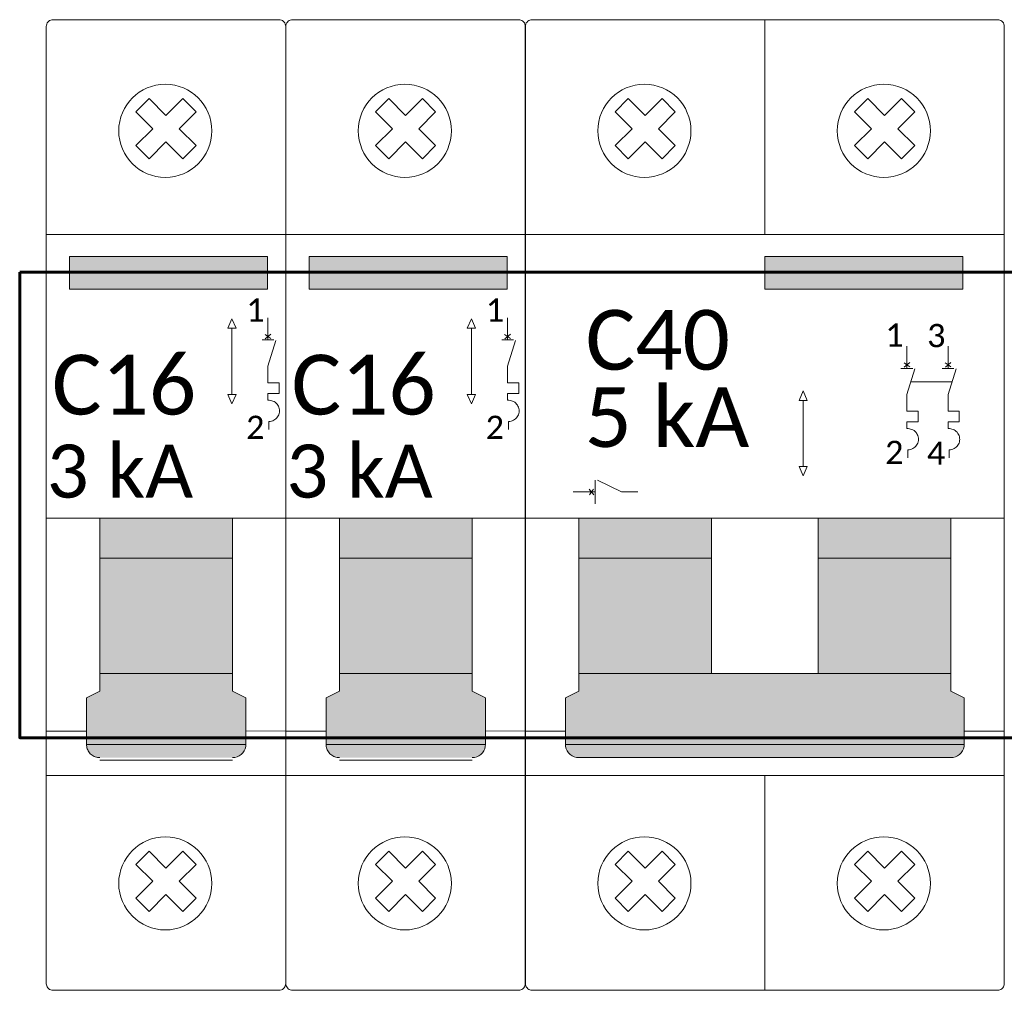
# Model space of a CAD drawing. Extents: x 5066 to 9756, y -2696 to -1109.
# Tile 16 of 248: x 9424.54 to 9425.94, y -2688.92 to -2687.54. Entities that reach past the tile are written whole.
import ezdxf

# ---------------------------------------------------------------- set-up
doc = ezdxf.new("R2010")
doc.units = 0
doc.header["$MEASUREMENT"] = 0
doc.linetypes.add('NULL', pattern=[0])
for name, color, linetype, lineweight in [('DI-Trilho', 5, 'CONTINUOUS', 60), ('EL-Disjuntor', 7, 'CONTINUOUS', 9), ('EL-Disjuntor-Alavanca', 7, 'NULL', 5)]:
    doc.layers.add(name, color=color, linetype=linetype, lineweight=lineweight)
doc.layers.add('textos', color=2, linetype='CONTINUOUS')
doc.styles.add('Calibri', font='calibri.ttf')
doc.styles.add('CalibriLight', font='calibril.ttf')

msp = doc.modelspace()

# ---------------------------------------------------------------- hatches: boundary and pattern name
at = {"layer": 'EL-Disjuntor-Alavanca', "linetype": 'Continuous'}
for points in [[(9424.8924, -2687.9207), (9424.8924, -2687.8738), (9424.6098, -2687.8738), (9424.6098, -2687.9207)], [(9425.2346, -2687.9207), (9425.2346, -2687.8738), (9424.9521, -2687.8738), (9424.9521, -2687.9207)], [(9425.8856, -2687.9207), (9425.8856, -2687.8738), (9425.6031, -2687.8738), (9425.6031, -2687.9207)], [(9424.8426, -2688.305), (9424.8426, -2688.248), (9424.6529, -2688.248), (9424.6529, -2688.305)], [(9425.1848, -2688.305), (9425.1848, -2688.248), (9424.9951, -2688.248), (9424.9951, -2688.305)], [(9425.5268, -2688.305), (9425.5268, -2688.248), (9425.3371, -2688.248), (9425.3371, -2688.305)], [(9425.8688, -2688.305), (9425.8688, -2688.248), (9425.6791, -2688.248), (9425.6791, -2688.305)], [(9424.8426, -2688.4697), (9424.8426, -2688.305), (9424.6529, -2688.305), (9424.6529, -2688.4697)], [(9425.1848, -2688.4697), (9425.1848, -2688.305), (9424.9951, -2688.305), (9424.9951, -2688.4697)], [(9425.5268, -2688.4697), (9425.5268, -2688.305), (9425.3371, -2688.305), (9425.3371, -2688.4697)], [(9425.8688, -2688.4697), (9425.8688, -2688.305), (9425.6791, -2688.305), (9425.6791, -2688.4697)], [(9424.6529, -2688.4697), (9424.6529, -2688.495), (9424.6339, -2688.5045), (9424.6339, -2688.571), (9424.8616, -2688.571), (9424.8616, -2688.5045), (9424.8426, -2688.495), (9424.8426, -2688.4697)], [(9424.9951, -2688.4697), (9424.9951, -2688.495), (9424.9761, -2688.5045), (9424.9761, -2688.571), (9425.2038, -2688.571), (9425.2038, -2688.5045), (9425.1848, -2688.495), (9425.1848, -2688.4697)], [(9425.3371, -2688.4697), (9425.3371, -2688.495), (9425.3181, -2688.5045), (9425.3181, -2688.571), (9425.8878, -2688.571), (9425.8878, -2688.5045), (9425.8688, -2688.495), (9425.8688, -2688.4697)], [(9424.8521, -2688.5874), (9424.8591, -2688.5805), (9424.8616, -2688.571), (9424.6339, -2688.571), (9424.6364, -2688.5805), (9424.6434, -2688.5874), (9424.6529, -2688.59), (9424.8426, -2688.59)], [(9425.1943, -2688.5874), (9425.2013, -2688.5805), (9425.2038, -2688.571), (9424.9761, -2688.571), (9424.9787, -2688.5805), (9424.9856, -2688.5874), (9424.9951, -2688.59), (9425.1848, -2688.59)], [(9425.8783, -2688.5874), (9425.8853, -2688.5805), (9425.8878, -2688.571), (9425.3181, -2688.571), (9425.3207, -2688.5805), (9425.3276, -2688.5874), (9425.3371, -2688.59), (9425.6791, -2688.59), (9425.8688, -2688.59)]]:
    msp.add_hatch(color=150, dxfattribs=at).paths.add_polyline_path(points)

# ---------------------------------------------------------------- linework, layer by layer
at = {"layer": 'DI-Trilho'}
msp.add_lwpolyline([(9424.5385, -2687.8965), (9429.4785, -2687.8965), (9429.4785, -2688.5615), (9424.5385, -2688.5615), (9424.5385, -2687.8965)], dxfattribs=at)
at = {"layer": 'EL-Disjuntor'}
for p, q in [((9424.909, -2687.5355), (9424.586, -2687.5355)), ((9425.2512, -2687.5355), (9424.9282, -2687.5355)), ((9425.2705, -2687.5355), (9425.9355, -2687.5355)), ((9425.603, -2687.8423), (9425.603, -2687.5355)), ((9424.5765, -2687.545), (9424.5765, -2688.913)), ((9424.9185, -2688.913), (9424.9185, -2687.545)), ((9424.9187, -2687.545), (9424.9187, -2688.913)), ((9425.2607, -2688.913), (9425.2607, -2687.545)), ((9425.261, -2687.5449), (9425.261, -2688.913)), ((9425.945, -2687.545), (9425.945, -2688.9132)), ((9424.5765, -2687.8423), (9424.9185, -2687.8423)), ((9424.9187, -2687.8423), (9425.2607, -2687.8423)), ((9425.261, -2687.8423), (9425.603, -2687.8423)), ((9425.603, -2687.8423), (9425.945, -2687.8423)), ((9424.5765, -2688.6156), (9424.9185, -2688.6156)), ((9424.9187, -2688.6156), (9425.2607, -2688.6156)), ((9425.261, -2688.6156), (9425.603, -2688.6156)), ((9425.603, -2688.6156), (9425.945, -2688.6156)), ((9425.603, -2688.9225), (9425.603, -2688.6156)), ((9424.586, -2688.9225), (9424.909, -2688.9225)), ((9424.9282, -2688.9225), (9425.2512, -2688.9225)), ((9425.2705, -2688.9225), (9425.9355, -2688.9225))]:
    msp.add_line(p, q, dxfattribs=at)
at = {"layer": 'EL-Disjuntor', "color": 7}
for p, q in [((9424.7045, -2687.6671), (9424.7233, -2687.6483)), ((9424.7233, -2687.6483), (9424.7475, -2687.6725)), ((9424.7475, -2687.6725), (9424.7717, -2687.6483)), ((9424.7905, -2687.6671), (9424.7717, -2687.6483)), ((9425.0467, -2687.6671), (9425.0656, -2687.6483)), ((9425.0656, -2687.6483), (9425.0897, -2687.6725)), ((9425.0897, -2687.6725), (9425.1139, -2687.6483)), ((9425.1327, -2687.6671), (9425.1139, -2687.6483)), ((9425.389, -2687.6671), (9425.4078, -2687.6483)), ((9425.4078, -2687.6483), (9425.432, -2687.6725)), ((9425.432, -2687.6725), (9425.4562, -2687.6483)), ((9425.475, -2687.6671), (9425.4562, -2687.6483)), ((9425.731, -2687.6671), (9425.7498, -2687.6483)), ((9425.7498, -2687.6483), (9425.774, -2687.6725)), ((9425.774, -2687.6725), (9425.7982, -2687.6483)), ((9425.817, -2687.6671), (9425.7982, -2687.6483)), ((9424.7045, -2687.6671), (9424.7287, -2687.6913)), ((9424.7663, -2687.6913), (9424.7905, -2687.6671)), ((9425.0467, -2687.6671), (9425.0709, -2687.6913)), ((9425.1085, -2687.6913), (9425.1327, -2687.6671)), ((9425.389, -2687.6671), (9425.4132, -2687.6913)), ((9425.4508, -2687.6913), (9425.475, -2687.6671)), ((9425.731, -2687.6671), (9425.7552, -2687.6913)), ((9425.7928, -2687.6913), (9425.817, -2687.6671)), ((9424.7045, -2687.7155), (9424.7287, -2687.6913)), ((9424.7663, -2687.6913), (9424.7905, -2687.7155)), ((9424.7663, -2687.6913), (9424.7905, -2687.7155)), ((9425.0467, -2687.7155), (9425.0709, -2687.6913)), ((9425.1085, -2687.6913), (9425.1327, -2687.7155)), ((9425.1085, -2687.6913), (9425.1327, -2687.7155)), ((9425.389, -2687.7155), (9425.4132, -2687.6913)), ((9425.4508, -2687.6913), (9425.475, -2687.7155)), ((9425.4508, -2687.6913), (9425.475, -2687.7155)), ((9425.731, -2687.7155), (9425.7552, -2687.6913)), ((9425.7928, -2687.6913), (9425.817, -2687.7155)), ((9425.7928, -2687.6913), (9425.817, -2687.7155)), ((9424.7233, -2687.7343), (9424.7475, -2687.7101)), ((9424.7717, -2687.7343), (9424.7475, -2687.7101)), ((9425.0656, -2687.7343), (9425.0897, -2687.7101)), ((9425.1139, -2687.7343), (9425.0897, -2687.7101)), ((9425.4078, -2687.7343), (9425.432, -2687.7101)), ((9425.4562, -2687.7343), (9425.432, -2687.7101)), ((9425.7498, -2687.7343), (9425.774, -2687.7101)), ((9425.7982, -2687.7343), (9425.774, -2687.7101)), ((9424.7045, -2687.7155), (9424.7233, -2687.7343)), ((9424.7717, -2687.7343), (9424.7905, -2687.7155)), ((9425.0467, -2687.7155), (9425.0656, -2687.7343)), ((9425.1139, -2687.7343), (9425.1327, -2687.7155)), ((9425.389, -2687.7155), (9425.4078, -2687.7343)), ((9425.4562, -2687.7343), (9425.475, -2687.7155)), ((9425.731, -2687.7155), (9425.7498, -2687.7343)), ((9425.7982, -2687.7343), (9425.817, -2687.7155)), ((9424.7045, -2688.7425), (9424.7233, -2688.7237)), ((9424.7233, -2688.7237), (9424.7475, -2688.7479)), ((9424.7475, -2688.7479), (9424.7717, -2688.7237)), ((9424.7905, -2688.7425), (9424.7717, -2688.7237)), ((9425.0467, -2688.7425), (9425.0656, -2688.7237)), ((9425.0656, -2688.7237), (9425.0897, -2688.7479)), ((9425.0897, -2688.7479), (9425.1139, -2688.7237)), ((9425.1327, -2688.7425), (9425.1139, -2688.7237)), ((9425.389, -2688.7425), (9425.4078, -2688.7237)), ((9425.4078, -2688.7237), (9425.432, -2688.7479)), ((9425.432, -2688.7479), (9425.4562, -2688.7237)), ((9425.475, -2688.7425), (9425.4562, -2688.7237)), ((9425.731, -2688.7425), (9425.7498, -2688.7237)), ((9425.7498, -2688.7237), (9425.774, -2688.7479)), ((9425.774, -2688.7479), (9425.7982, -2688.7237)), ((9425.817, -2688.7425), (9425.7982, -2688.7237)), ((9424.7045, -2688.7425), (9424.7287, -2688.7667)), ((9424.7663, -2688.7667), (9424.7905, -2688.7425)), ((9425.0467, -2688.7425), (9425.0709, -2688.7667)), ((9425.1085, -2688.7667), (9425.1327, -2688.7425)), ((9425.389, -2688.7425), (9425.4132, -2688.7667)), ((9425.4508, -2688.7667), (9425.475, -2688.7425)), ((9425.731, -2688.7425), (9425.7552, -2688.7667)), ((9425.7928, -2688.7667), (9425.817, -2688.7425)), ((9424.7045, -2688.7909), (9424.7287, -2688.7667)), ((9424.7663, -2688.7667), (9424.7905, -2688.7909)), ((9424.7663, -2688.7667), (9424.7905, -2688.7909)), ((9425.0467, -2688.7909), (9425.0709, -2688.7667)), ((9425.1085, -2688.7667), (9425.1327, -2688.7909)), ((9425.1085, -2688.7667), (9425.1327, -2688.7909)), ((9425.389, -2688.7909), (9425.4132, -2688.7667)), ((9425.4508, -2688.7667), (9425.475, -2688.7909)), ((9425.4508, -2688.7667), (9425.475, -2688.7909)), ((9425.731, -2688.7909), (9425.7552, -2688.7667)), ((9425.7928, -2688.7667), (9425.817, -2688.7909)), ((9425.7928, -2688.7667), (9425.817, -2688.7909)), ((9424.7045, -2688.7909), (9424.7233, -2688.8097)), ((9424.7233, -2688.8097), (9424.7475, -2688.7855)), ((9424.7717, -2688.8097), (9424.7475, -2688.7855)), ((9424.7717, -2688.8097), (9424.7905, -2688.7909)), ((9425.0467, -2688.7909), (9425.0656, -2688.8097)), ((9425.0656, -2688.8097), (9425.0897, -2688.7855)), ((9425.1139, -2688.8097), (9425.0897, -2688.7855)), ((9425.1139, -2688.8097), (9425.1327, -2688.7909)), ((9425.389, -2688.7909), (9425.4078, -2688.8097)), ((9425.4078, -2688.8097), (9425.432, -2688.7855)), ((9425.4562, -2688.8097), (9425.432, -2688.7855)), ((9425.4562, -2688.8097), (9425.475, -2688.7909)), ((9425.731, -2688.7909), (9425.7498, -2688.8097)), ((9425.7498, -2688.8097), (9425.774, -2688.7855)), ((9425.7982, -2688.8097), (9425.774, -2688.7855)), ((9425.7982, -2688.8097), (9425.817, -2688.7909))]:
    msp.add_line(p, q, dxfattribs=at)
at = {"layer": 'EL-Disjuntor', "lineweight": 9}
for p, q in [((9424.5767, -2688.248), (9424.9187, -2688.248)), ((9424.6529, -2688.248), (9424.6529, -2688.495)), ((9424.8426, -2688.248), (9424.8426, -2688.4697)), ((9424.919, -2688.248), (9425.261, -2688.248)), ((9424.9951, -2688.248), (9424.9951, -2688.495)), ((9425.1848, -2688.248), (9425.1848, -2688.4697)), ((9425.261, -2688.248), (9425.603, -2688.248)), ((9425.3371, -2688.248), (9425.3371, -2688.495)), ((9425.5268, -2688.248), (9425.5268, -2688.4697)), ((9425.603, -2688.248), (9425.945, -2688.248)), ((9425.6791, -2688.248), (9425.6791, -2688.4697)), ((9425.8688, -2688.248), (9425.8688, -2688.495)), ((9424.6529, -2688.305), (9424.8426, -2688.305)), ((9424.9951, -2688.305), (9425.1848, -2688.305)), ((9425.3371, -2688.305), (9425.5268, -2688.305)), ((9425.6791, -2688.305), (9425.8688, -2688.305)), ((9424.6529, -2688.4697), (9424.8426, -2688.4697)), ((9424.8426, -2688.495), (9424.8426, -2688.4697)), ((9424.9951, -2688.4697), (9425.1848, -2688.4697)), ((9425.1848, -2688.495), (9425.1848, -2688.4697)), ((9425.3371, -2688.4697), (9425.5268, -2688.4697)), ((9425.5268, -2688.4697), (9425.6791, -2688.4697)), ((9425.6791, -2688.4697), (9425.8688, -2688.4697)), ((9424.6339, -2688.5045), (9424.6529, -2688.495)), ((9424.8616, -2688.5045), (9424.8426, -2688.495)), ((9424.9761, -2688.5045), (9424.9951, -2688.495)), ((9425.2038, -2688.5045), (9425.1848, -2688.495)), ((9425.3181, -2688.5045), (9425.3371, -2688.495)), ((9425.8878, -2688.5045), (9425.8688, -2688.495)), ((9424.6339, -2688.571), (9424.6339, -2688.5045)), ((9424.8616, -2688.571), (9424.8616, -2688.5045)), ((9424.9761, -2688.571), (9424.9761, -2688.5045)), ((9425.2038, -2688.571), (9425.2038, -2688.5045)), ((9425.3181, -2688.571), (9425.3181, -2688.5045)), ((9425.8878, -2688.5045), (9425.8878, -2688.571)), ((9424.5767, -2688.552), (9424.6339, -2688.552)), ((9424.8616, -2688.552), (9424.9187, -2688.5519)), ((9424.919, -2688.552), (9424.9761, -2688.552)), ((9425.2038, -2688.552), (9425.261, -2688.5519)), ((9425.261, -2688.552), (9425.3181, -2688.552)), ((9425.8878, -2688.552), (9425.945, -2688.552)), ((9424.6339, -2688.571), (9424.8616, -2688.571)), ((9424.9761, -2688.571), (9425.2038, -2688.571)), ((9425.3181, -2688.571), (9425.8878, -2688.571)), ((9424.6529, -2688.5934), (9424.8426, -2688.5934)), ((9424.9951, -2688.5934), (9425.1848, -2688.5934)), ((9425.6791, -2688.59), (9425.3371, -2688.59)), ((9425.8688, -2688.59), (9425.6791, -2688.59))]:
    msp.add_line(p, q, dxfattribs=at)
at = {"layer": 'EL-Disjuntor'}
for points in [[(9424.586, -2687.5355), (9424.5844, -2687.5356), (9424.5828, -2687.5361), (9424.5813, -2687.5368), (9424.5799, -2687.5377), (9424.5787, -2687.5389), (9424.5778, -2687.5402), (9424.5771, -2687.5417), (9424.5767, -2687.5433), (9424.5765, -2687.545)], [(9424.9185, -2687.545), (9424.9184, -2687.5433), (9424.9179, -2687.5417), (9424.9172, -2687.5402), (9424.9163, -2687.5389), (9424.9151, -2687.5377), (9424.9138, -2687.5368), (9424.9123, -2687.5361), (9424.9107, -2687.5356), (9424.909, -2687.5355)], [(9424.9282, -2687.5355), (9424.9266, -2687.5356), (9424.925, -2687.5361), (9424.9235, -2687.5368), (9424.9221, -2687.5377), (9424.921, -2687.5389), (9424.92, -2687.5402), (9424.9193, -2687.5417), (9424.9189, -2687.5433), (9424.9187, -2687.545)], [(9425.2607, -2687.545), (9425.2606, -2687.5433), (9425.2602, -2687.5417), (9425.2595, -2687.5402), (9425.2585, -2687.5389), (9425.2573, -2687.5377), (9425.256, -2687.5368), (9425.2545, -2687.5361), (9425.2529, -2687.5356), (9425.2512, -2687.5355)], [(9425.2705, -2687.5355), (9425.2688, -2687.5356), (9425.2672, -2687.5361), (9425.2657, -2687.5368), (9425.2644, -2687.5377), (9425.2632, -2687.5389), (9425.2622, -2687.5402), (9425.2615, -2687.5417), (9425.2611, -2687.5433), (9425.261, -2687.545)], [(9425.945, -2687.545), (9425.9448, -2687.5433), (9425.9444, -2687.5417), (9425.9437, -2687.5402), (9425.9428, -2687.5389), (9425.9416, -2687.5377), (9425.9402, -2687.5368), (9425.9387, -2687.5361), (9425.9371, -2687.5356), (9425.9355, -2687.5355)], [(9424.5765, -2688.913), (9424.5767, -2688.9146), (9424.5771, -2688.9162), (9424.5778, -2688.9177), (9424.5787, -2688.9191), (9424.5799, -2688.9203), (9424.5813, -2688.9212), (9424.5828, -2688.9219), (9424.5844, -2688.9223), (9424.586, -2688.9225)], [(9424.909, -2688.9225), (9424.9107, -2688.9223), (9424.9123, -2688.9219), (9424.9138, -2688.9212), (9424.9151, -2688.9203), (9424.9163, -2688.9191), (9424.9172, -2688.9177), (9424.9179, -2688.9162), (9424.9184, -2688.9146), (9424.9185, -2688.913)], [(9424.9187, -2688.913), (9424.9189, -2688.9146), (9424.9193, -2688.9162), (9424.92, -2688.9177), (9424.921, -2688.9191), (9424.9221, -2688.9203), (9424.9235, -2688.9212), (9424.925, -2688.9219), (9424.9266, -2688.9223), (9424.9282, -2688.9225)], [(9425.2512, -2688.9225), (9425.2529, -2688.9223), (9425.2545, -2688.9219), (9425.256, -2688.9212), (9425.2573, -2688.9203), (9425.2585, -2688.9191), (9425.2595, -2688.9177), (9425.2602, -2688.9162), (9425.2606, -2688.9146), (9425.2607, -2688.913)], [(9425.261, -2688.913), (9425.2611, -2688.9146), (9425.2615, -2688.9162), (9425.2622, -2688.9177), (9425.2632, -2688.9191), (9425.2644, -2688.9203), (9425.2657, -2688.9212), (9425.2672, -2688.9219), (9425.2688, -2688.9223), (9425.2705, -2688.9225)], [(9425.9355, -2688.9225), (9425.9371, -2688.9223), (9425.9387, -2688.9219), (9425.9402, -2688.9212), (9425.9416, -2688.9203), (9425.9428, -2688.9191), (9425.9437, -2688.9177), (9425.9444, -2688.9162), (9425.9448, -2688.9146), (9425.945, -2688.913)]]:
    msp.add_lwpolyline(points, dxfattribs=at)
at = {"layer": 'EL-Disjuntor', "lineweight": 9}
for points in [[(9424.6098, -2687.8738), (9424.6098, -2687.9207), (9424.8924, -2687.9207), (9424.8924, -2687.8738), (9424.6098, -2687.8738)], [(9424.9521, -2687.8738), (9424.9521, -2687.9207), (9425.2346, -2687.9207), (9425.2346, -2687.8738), (9424.9521, -2687.8738)], [(9425.6031, -2687.8738), (9425.6031, -2687.9207), (9425.8856, -2687.9207), (9425.8856, -2687.8738), (9425.6031, -2687.8738)], [(9424.6339, -2688.571), (9424.634, -2688.5726), (9424.6342, -2688.5743), (9424.6345, -2688.5759), (9424.635, -2688.5775), (9424.6357, -2688.579), (9424.6364, -2688.5805), (9424.6373, -2688.5819), (9424.6383, -2688.5832), (9424.6394, -2688.5844), (9424.6407, -2688.5855), (9424.642, -2688.5865), (9424.6434, -2688.5874), (9424.6449, -2688.5882), (9424.6464, -2688.5888), (9424.648, -2688.5893), (9424.6496, -2688.5897), (9424.6512, -2688.5899), (9424.6529, -2688.59)], [(9424.8426, -2688.59), (9424.8459, -2688.5897), (9424.8491, -2688.5888), (9424.8521, -2688.5874), (9424.8548, -2688.5855), (9424.8572, -2688.5832), (9424.8591, -2688.5805), (9424.8605, -2688.5775), (9424.8613, -2688.5743), (9424.8616, -2688.571)], [(9424.9761, -2688.571), (9424.9762, -2688.5726), (9424.9764, -2688.5743), (9424.9768, -2688.5759), (9424.9773, -2688.5775), (9424.9779, -2688.579), (9424.9787, -2688.5805), (9424.9795, -2688.5819), (9424.9806, -2688.5832), (9424.9817, -2688.5844), (9424.9829, -2688.5855), (9424.9842, -2688.5865), (9424.9856, -2688.5874), (9424.9871, -2688.5882), (9424.9886, -2688.5888), (9424.9902, -2688.5893), (9424.9918, -2688.5897), (9424.9935, -2688.5899), (9424.9951, -2688.59)], [(9425.1848, -2688.59), (9425.1881, -2688.5897), (9425.1913, -2688.5888), (9425.1943, -2688.5874), (9425.197, -2688.5855), (9425.1994, -2688.5832), (9425.2013, -2688.5805), (9425.2027, -2688.5775), (9425.2035, -2688.5743), (9425.2038, -2688.571)], [(9425.3181, -2688.571), (9425.3184, -2688.5743), (9425.3193, -2688.5775), (9425.3207, -2688.5805), (9425.3226, -2688.5832), (9425.3249, -2688.5855), (9425.3276, -2688.5874), (9425.3306, -2688.5888), (9425.3338, -2688.5897), (9425.3371, -2688.59)], [(9425.8688, -2688.59), (9425.8721, -2688.5897), (9425.8753, -2688.5888), (9425.8783, -2688.5874), (9425.881, -2688.5855), (9425.8834, -2688.5832), (9425.8853, -2688.5805), (9425.8867, -2688.5775), (9425.8875, -2688.5743), (9425.8878, -2688.571)]]:
    msp.add_lwpolyline(points, dxfattribs=at)
at = {"layer": 'EL-Disjuntor', "color": 7}
for centre in [(9424.7465, -2687.6943), (9425.0887, -2687.6943), (9425.4309, -2687.6943), (9425.7729, -2687.6943), (9424.7465, -2688.7697), (9425.0887, -2688.7697), (9425.4309, -2688.7697), (9425.7729, -2688.7697)]:
    msp.add_circle(centre, 0.0665, dxfattribs=at)
at = {"layer": 'textos', "lineweight": 9}
for p, q in [((9424.8415, -2687.9628), (9424.8356, -2687.9765)), ((9424.8415, -2687.9628), (9424.8475, -2687.9765)), ((9424.8931, -2687.9617), (9424.8931, -2687.9932)), ((9425.1838, -2687.9628), (9425.1778, -2687.9765)), ((9425.1838, -2687.9628), (9425.1897, -2687.9765)), ((9425.2354, -2687.9617), (9425.2354, -2687.9932)), ((9424.8356, -2687.9765), (9424.8475, -2687.9765)), ((9424.8415, -2687.9765), (9424.8415, -2688.0709)), ((9425.1778, -2687.9765), (9425.1897, -2687.9765)), ((9425.1838, -2687.9765), (9425.1838, -2688.0709)), ((9424.8931, -2687.9882), (9424.889, -2687.9854)), ((9424.8971, -2687.9849), (9424.8892, -2687.9914)), ((9424.8931, -2687.9882), (9424.8971, -2687.9909)), ((9425.2354, -2687.9882), (9425.2312, -2687.9854)), ((9425.2394, -2687.9849), (9425.2314, -2687.9914)), ((9425.2354, -2687.9882), (9425.2394, -2687.9909)), ((9424.8931, -2687.9932), (9424.8848, -2687.9932)), ((9424.8931, -2687.9932), (9424.9015, -2687.9932)), ((9424.8931, -2688.0307), (9424.9045, -2687.9939)), ((9425.2354, -2687.9932), (9425.227, -2687.9932)), ((9425.2354, -2687.9932), (9425.2437, -2687.9932)), ((9425.2354, -2688.0307), (9425.2467, -2687.9939)), ((9425.8058, -2688.0022), (9425.8058, -2688.0337)), ((9425.8647, -2688.0022), (9425.8647, -2688.0337)), ((9424.8931, -2688.0307), (9424.8931, -2688.0543)), ((9425.2354, -2688.0307), (9425.2354, -2688.0543)), ((9425.8058, -2688.0337), (9425.7974, -2688.0337)), ((9425.8058, -2688.0287), (9425.8017, -2688.0258)), ((9425.8098, -2688.0254), (9425.8018, -2688.0319)), ((9425.8058, -2688.0287), (9425.8098, -2688.0314)), ((9425.8058, -2688.0337), (9425.8141, -2688.0337)), ((9425.8058, -2688.0712), (9425.8172, -2688.0344)), ((9425.8647, -2688.0337), (9425.8564, -2688.0337)), ((9425.8647, -2688.0287), (9425.8606, -2688.0258)), ((9425.8687, -2688.0254), (9425.8608, -2688.0319)), ((9425.8647, -2688.0287), (9425.8687, -2688.0314)), ((9425.8647, -2688.0337), (9425.8731, -2688.0337)), ((9425.8647, -2688.0712), (9425.8761, -2688.0344)), ((9424.8931, -2688.0543), (9424.9091, -2688.0543)), ((9424.9091, -2688.0543), (9424.9091, -2688.0696)), ((9425.2354, -2688.0543), (9425.2513, -2688.0543)), ((9425.2513, -2688.0543), (9425.2513, -2688.0696)), ((9424.8415, -2688.0845), (9424.8356, -2688.0709)), ((9424.8356, -2688.0709), (9424.8475, -2688.0709)), ((9424.8415, -2688.0845), (9424.8475, -2688.0709)), ((9424.9091, -2688.0696), (9424.8931, -2688.0696)), ((9424.8931, -2688.0696), (9424.8931, -2688.0794)), ((9425.1838, -2688.0845), (9425.1778, -2688.0709)), ((9425.1778, -2688.0709), (9425.1897, -2688.0709)), ((9425.1838, -2688.0845), (9425.1897, -2688.0709)), ((9425.2513, -2688.0696), (9425.2354, -2688.0696)), ((9425.2354, -2688.0696), (9425.2354, -2688.0794)), ((9425.6577, -2688.0658), (9425.6518, -2688.0795)), ((9425.6577, -2688.0658), (9425.6636, -2688.0795)), ((9425.8058, -2688.0712), (9425.8058, -2688.0948)), ((9425.8647, -2688.0712), (9425.8647, -2688.0948)), ((9425.6518, -2688.0795), (9425.6636, -2688.0795)), ((9425.6577, -2688.0795), (9425.6577, -2688.1739)), ((9425.8058, -2688.0948), (9425.8217, -2688.0948)), ((9425.8217, -2688.0948), (9425.8217, -2688.1101)), ((9425.8647, -2688.0948), (9425.8807, -2688.0948)), ((9425.8807, -2688.0948), (9425.8807, -2688.1101)), ((9424.8946, -2688.1096), (9424.8946, -2688.1212)), ((9425.2368, -2688.1096), (9425.2368, -2688.1212)), ((9425.8217, -2688.1101), (9425.8058, -2688.1101)), ((9425.8058, -2688.1101), (9425.8058, -2688.1199)), ((9425.8807, -2688.1101), (9425.8647, -2688.1101)), ((9425.8647, -2688.1101), (9425.8647, -2688.1199)), ((9425.8072, -2688.1501), (9425.8072, -2688.1617)), ((9425.8662, -2688.1501), (9425.8662, -2688.1617)), ((9425.6577, -2688.1875), (9425.6518, -2688.1739)), ((9425.6518, -2688.1739), (9425.6636, -2688.1739)), ((9425.6577, -2688.1875), (9425.6636, -2688.1739)), ((9425.3605, -2688.2104), (9425.3605, -2688.1937)), ((9425.398, -2688.2104), (9425.3639, -2688.1937)), ((9425.329, -2688.2104), (9425.3605, -2688.2104)), ((9425.3522, -2688.2064), (9425.3587, -2688.2144)), ((9425.3555, -2688.2104), (9425.3526, -2688.2145)), ((9425.3555, -2688.2104), (9425.3582, -2688.2064)), ((9425.3605, -2688.2104), (9425.3605, -2688.2271)), ((9425.398, -2688.2104), (9425.4216, -2688.2104))]:
    msp.add_line(p, q, dxfattribs=at)
at = {"layer": 'textos', "lineweight": 9, "ltscale": 0.08}
msp.add_line((9425.8115, -2688.0528), (9425.8704, -2688.0528), dxfattribs=at)
at = {"layer": 'textos', "lineweight": 9}
for points in [[(9424.8946, -2688.1096), (9424.8964, -2688.1095), (9424.8982, -2688.1092), (9424.8999, -2688.1086), (9424.9015, -2688.1079), (9424.9031, -2688.107), (9424.9045, -2688.1059), (9424.9058, -2688.1046), (9424.907, -2688.1032), (9424.9079, -2688.1016), (9424.9087, -2688.1), (9424.9092, -2688.0983), (9424.9096, -2688.0965), (9424.9097, -2688.0947), (9424.9096, -2688.0929), (9424.9093, -2688.0911), (9424.9088, -2688.0893), (9424.9081, -2688.0877), (9424.9072, -2688.0861), (9424.9061, -2688.0847), (9424.9048, -2688.0834), (9424.9034, -2688.0822), (9424.9019, -2688.0812), (9424.9002, -2688.0805), (9424.8985, -2688.0799), (9424.8967, -2688.0795), (9424.8949, -2688.0794), (9424.8931, -2688.0794)], [(9425.2368, -2688.1096), (9425.2386, -2688.1095), (9425.2404, -2688.1092), (9425.2421, -2688.1086), (9425.2438, -2688.1079), (9425.2453, -2688.107), (9425.2468, -2688.1059), (9425.2481, -2688.1046), (9425.2492, -2688.1032), (9425.2501, -2688.1016), (9425.2509, -2688.1), (9425.2515, -2688.0983), (9425.2518, -2688.0965), (9425.2519, -2688.0947), (9425.2518, -2688.0929), (9425.2515, -2688.0911), (9425.251, -2688.0893), (9425.2503, -2688.0877), (9425.2494, -2688.0861), (9425.2483, -2688.0847), (9425.247, -2688.0834), (9425.2456, -2688.0822), (9425.2441, -2688.0812), (9425.2425, -2688.0805), (9425.2408, -2688.0799), (9425.239, -2688.0795), (9425.2372, -2688.0794), (9425.2354, -2688.0794)], [(9425.8072, -2688.1501), (9425.809, -2688.15), (9425.8108, -2688.1497), (9425.8125, -2688.1491), (9425.8142, -2688.1484), (9425.8157, -2688.1475), (9425.8172, -2688.1464), (9425.8185, -2688.1451), (9425.8196, -2688.1437), (9425.8205, -2688.1421), (9425.8213, -2688.1405), (9425.8219, -2688.1387), (9425.8222, -2688.137), (9425.8223, -2688.1352), (9425.8223, -2688.1333), (9425.822, -2688.1316), (9425.8214, -2688.1298), (9425.8207, -2688.1282), (9425.8198, -2688.1266), (9425.8187, -2688.1251), (9425.8175, -2688.1238), (9425.8161, -2688.1227), (9425.8145, -2688.1217), (9425.8129, -2688.1209), (9425.8112, -2688.1204), (9425.8094, -2688.12), (9425.8076, -2688.1198), (9425.8058, -2688.1199)], [(9425.8662, -2688.1501), (9425.868, -2688.15), (9425.8698, -2688.1497), (9425.8715, -2688.1491), (9425.8732, -2688.1484), (9425.8747, -2688.1475), (9425.8761, -2688.1464), (9425.8774, -2688.1451), (9425.8786, -2688.1437), (9425.8795, -2688.1421), (9425.8803, -2688.1405), (9425.8808, -2688.1387), (9425.8812, -2688.137), (9425.8813, -2688.1352), (9425.8812, -2688.1333), (9425.8809, -2688.1316), (9425.8804, -2688.1298), (9425.8797, -2688.1282), (9425.8788, -2688.1266), (9425.8777, -2688.1251), (9425.8764, -2688.1238), (9425.875, -2688.1227), (9425.8735, -2688.1217), (9425.8719, -2688.1209), (9425.8701, -2688.1204), (9425.8684, -2688.12), (9425.8666, -2688.1198), (9425.8647, -2688.1199)]]:
    msp.add_lwpolyline(points, dxfattribs=at)

# ---------------------------------------------------------------- texts
at = {"layer": 'textos', "linetype": 'NULL', "attachment_point": 7, "line_spacing_factor": 0.6}
for s, insert, char_height, width, style in [('1', (9424.8621, -2687.9669), 0.0332, 0.048149, 'Calibri'), ('1', (9425.2043, -2687.9669), 0.0332, 0.048149, 'Calibri'), ('C40', (9425.3469, -2688.0367), 0.0855, 0.353133, 'CalibriLight'), ('1', (9425.7749, -2688.0027), 0.0332, 0.048149, 'Calibri'), ('3', (9425.8347, -2688.0038), 0.0332, 0.048149, 'Calibri'), ('C16', (9424.5845, -2688.1008), 0.0855, 0.353133, 'CalibriLight'), ('C16', (9424.9267, -2688.1008), 0.0855, 0.353133, 'CalibriLight'), ('5 kA', (9425.3454, -2688.1471), 0.0855, 0.396105, 'CalibriLight'), ('2', (9424.8619, -2688.1346), 0.0332, 0.048149, 'Calibri'), ('2', (9425.2041, -2688.1346), 0.0332, 0.048149, 'Calibri'), ('3 kA', (9424.5771, -2688.2194), 0.076, 0.363097, 'CalibriLight'), ('3 kA', (9424.9193, -2688.2194), 0.076, 0.363097, 'CalibriLight'), ('2', (9425.7747, -2688.1704), 0.0332, 0.048149, 'Calibri'), ('4', (9425.8345, -2688.1715), 0.0332, 0.048149, 'Calibri')]:
    msp.add_mtext(s, dxfattribs=dict(at, insert=insert, char_height=char_height, width=width, style=style))

doc.saveas('drawing.dxf')
